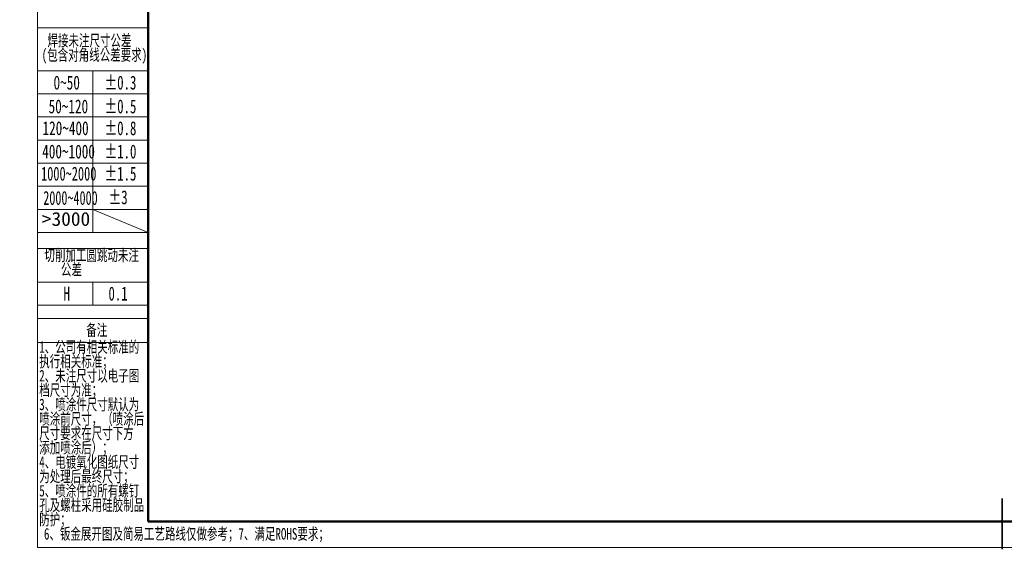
# Model space of a CAD drawing. Header units: millimetres. Extents: x -4 to 420, y 0 to 297.
# Tile 1 of 15: x -4 to 209, y 0 to 115. Entities that reach past the tile are written whole.
import ezdxf

# ---------------------------------------------------------------- set-up
doc = ezdxf.new("R2010")
doc.units = ezdxf.units.MM
doc.linetypes.add('CENTERX2', pattern=[20.32, 12.7, -2.54, 2.54, -2.54])
doc.layers.get('0').update_dxf_attribs({"lineweight": 18})
doc.layers.add('标注层', color=150, linetype='Continuous', lineweight=18)
doc.styles.add('SLDTEXTSTYLE0', font='txt', dxfattribs={"width": 0.7})
doc.styles.add('SLDTEXTSTYLE17', font='txt', dxfattribs={"width": 0.653082})
doc.styles.add('SLDTEXTSTYLE18', font='txt', dxfattribs={"width": 0.641279})
doc.styles.add('SLDTEXTSTYLE2', font='txt', dxfattribs={"width": 0.7})
doc.styles.add('SLDTEXTSTYLE5', font='txt', dxfattribs={"width": 0.677991})
doc.styles.add('SLDTEXTSTYLE7', font='txt', dxfattribs={"width": 1.026693})

# ---------------------------------------------------------------- blocks, each defined once
blk = doc.blocks.new('SW_NOTE_19')
at = {"layer": '标注层', "color": 0, "char_height": 2.5, "attachment_point": 2, "style": 'SLDTEXTSTYLE0'}
for s, insert, width in [('焊接未注尺寸公差', (13.75, 3.22), 39.5559), ('(包含对角线公差要求)', (14.82, 0.11), 47.8855)]:
    blk.add_mtext(s, dxfattribs=dict(at, insert=insert, width=width))
blk = doc.blocks.new('SW_NOTE_20')
at = {"layer": '标注层', "color": 0, "char_height": 2.5, "attachment_point": 2, "style": 'SLDTEXTSTYLE0'}
for s, insert, width in [('切削加工圆跳动未注', (15.47, 3.22), 44.6201), ('公差', (11.09, 0.11), 9.3855)]:
    blk.add_mtext(s, dxfattribs=dict(at, insert=insert, width=width))
blk = doc.blocks.new('SW_NOTE_21')
at = {"layer": '标注层', "color": 0, "char_height": 2.5, "attachment_point": 1, "style": 'SLDTEXTSTYLE0'}
for s, insert, width in [('1、公司有相关标准的', (0, 3.22), 46.595), ('执行相关标准；', (0, 0.11), 31.1676), ('2、未注尺寸以电子图', (0, -3), 46.8687), ('档尺寸为准；', (0, -6.11), 26.1425), ('3、喷涂件尺寸默认为', (0, -9.22), 47.0056), ('喷涂前尺寸，（喷涂后', (0, -12.33), 49.2933), ('尺寸要求在尺寸下方', (0, -15.44), 44.6788), ('添加喷涂后）；', (0, -18.56), 31.1285), ('4、电镀氧化图纸尺寸', (0, -21.67), 47.1034), ('为处理后最终尺寸；', (0, -24.78), 41.1201), ('5、喷涂件的所有螺钉', (0, -27.89), 47.0447), ('孔及螺柱采用硅胶制品', (0, -31), 49.3324), ('防护；', (0, -34.11), 10.8324)]:
    blk.add_mtext(s, dxfattribs=dict(at, insert=insert, width=width))

msp = doc.modelspace()

# ---------------------------------------------------------------- linework, layer by layer
at = {"color": 7, "linetype": 'Continuous', "lineweight": 18}
for p, q in [((0, 297.4), (0, 0.4)), ((0, 0.4), (419.99, 0.4))]:
    msp.add_line(p, q, dxfattribs=at)
at = {"color": 1, "linetype": 'Continuous', "lineweight": 18}
for p, q in [((0, 290.99), (0, 0.4)), ((0, 112.86), (24, 112.86)), ((0, 103.55), (12, 103.55)), ((12, 103.55), (12, 68.55)), ((24, 103.55), (12, 103.55)), ((0, 98.55), (24, 98.55)), ((0, 93.55), (24, 93.55)), ((0, 88.55), (24, 88.55)), ((0, 83.55), (24, 83.55)), ((0, 78.55), (24, 78.55)), ((0, 73.55), (24, 73.55)), ((12, 73.54), (24, 68.55)), ((0, 68.55), (24, 68.55)), ((0, 65.09), (24, 65.09)), ((0, 57.8), (24, 57.8)), ((12, 57.8), (12, 52.8)), ((0, 52.8), (24, 52.8)), ((0, 49.91), (24, 49.91)), ((0, 44.75), (24, 44.75))]:
    msp.add_line(p, q, dxfattribs=at)
at = {"color": 7, "linetype": 'Continuous', "lineweight": 50}
for q in [(24, 290.99), (414, 5.99)]:
    msp.add_line((24, 5.99), q, dxfattribs=at)
at = {"color": 1, "linetype": 'CENTERX2', "lineweight": 18}
msp.add_line((0, 103.55), (24, 103.55), dxfattribs=at)
at = {"color": 7, "linetype": 'Continuous', "lineweight": 35}
msp.add_line((209, 10.99), (209, -0.01), dxfattribs=at)

# ---------------------------------------------------------------- block references
at = {"layer": '标注层', "color": 1}
for name, p in [('SW_NOTE_19', (-2.47, 108.13)), ('SW_NOTE_20', (-3.72, 61.68)), ('SW_NOTE_21', (0.39, 41.81))]:
    msp.add_blockref(name, p, dxfattribs=at)

# ---------------------------------------------------------------- texts
for s, insert, char_height, width, attachment_point, style in [('0~50', (3.49, 102.49), 3, 11.4268, 1, 'SLDTEXTSTYLE2'), ('%%P0.3', (14.52, 102.49), 3, 13.2719, 1, 'SLDTEXTSTYLE5'), ('50~120', (2.42, 97.34), 3, 17.3631, 1, 'SLDTEXTSTYLE2'), ('%%P0.5', (14.52, 97.34), 3, 13.2719, 1, 'SLDTEXTSTYLE5'), ('120~400', (1.1, 92.62), 3, 20.038, 1, 'SLDTEXTSTYLE2'), ('%%P0.8', (14.52, 92.62), 3, 13.2947, 1, 'SLDTEXTSTYLE5'), ('400~1000', (1.03, 87.57), 3, 23.5106, 1, 'SLDTEXTSTYLE2'), ('%%P1.0', (14.52, 87.57), 3, 13.3401, 1, 'SLDTEXTSTYLE5'), ('1000~2000', (0.78, 82.78), 3, 24.299, 1, 'SLDTEXTSTYLE17'), ('%%P1.5', (14.52, 82.78), 3, 13.2719, 1, 'SLDTEXTSTYLE5'), ('2000~4000', (1.27, 77.53), 3, 24.2038, 1, 'SLDTEXTSTYLE18'), ('%%P3', (15.39, 77.67), 3, 7.4541, 1, 'SLDTEXTSTYLE5'), ('>3000', (0.96, 72.98), 3, 20.9927, 1, 'SLDTEXTSTYLE7'), ('H', (5.66, 56.83), 3, 2.7044, 1, 'SLDTEXTSTYLE5'), ('0.1', (15.39, 56.83), 3, 7.8632, 1, 'SLDTEXTSTYLE5'), ('备注', (12.86, 48.69), 2.5, 9.5028, 2, 'SLDTEXTSTYLE0'), ('6、钣金展开图及简易工艺路线仅做参考；7、满足ROHS要求；', (1.41, 4.59), 2.5, 131.2402, 1, 'SLDTEXTSTYLE0')]:
    msp.add_mtext(s, dxfattribs=dict(at, insert=insert, char_height=char_height, width=width, attachment_point=attachment_point, style=style))

doc.saveas('drawing.dxf')
